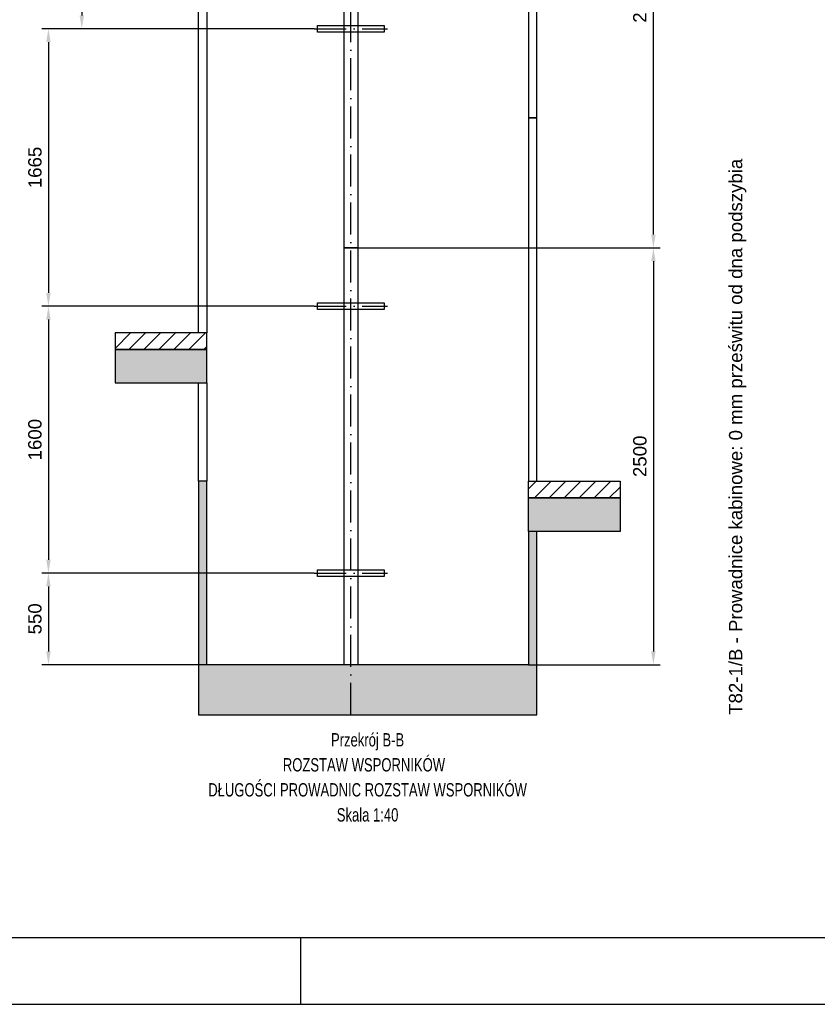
# Model space of a CAD drawing. Header units: millimetres. Extents: x 0 to 16800, y 0 to 11880.
# Tile 2 of 4: x 6713 to 11499, y 0 to 5906. Entities that reach past the tile are written whole.
import ezdxf
from ezdxf.enums import TextEntityAlignment as Align

# ---------------------------------------------------------------- set-up
doc = ezdxf.new("R2010")
doc.units = ezdxf.units.MM
doc.header["$LTSCALE"] = 16
doc.header["$PDSIZE"] = -3
doc.linetypes.add('ACAD_ISO10W100', pattern=[18, 12, -3, 0, -3])
for name, color, linetype in [('CONT_50', 5, 'Continuous'), ('CONT_70', 4, 'Continuous'), ('DASHD_25', 1, 'ACAD_ISO10W100'), ('DIM_35', 7, 'Continuous'), ('Guiderails', 30, 'Continuous'), ('HATCH_35', 2, 'Continuous'), ('SHEET', 1, 'Continuous'), ('TEXT_35', 2, 'Continuous')]:
    doc.layers.add(name, color=color, linetype=linetype)
doc.styles.add('Arial', font='arial.ttf')
doc.styles.add('Text0.7_Arial', font='arial.ttf', dxfattribs={"width": 0.7})
doc.dimstyles.new('KONE_mm', dxfattribs={"dimscale": 40, "dimtxt": 2, "dimasz": 2, "dimexe": 1, "dimexo": 0, "dimgap": 1, "dimtad": 1, "dimdec": 0, "dimrnd": 0.01, "dimzin": 0, "dimdsep": 46, "dimtxsty": 'Arial', "dimsah": 1, "dimcen": 0, "dimclrd": 256, "dimclre": 256, "dimclrt": 256, "dimadec": 1, "dimazin": 2, "dimtfac": 1, "dimtdec": 0, "dimtmove": 0, "dimatfit": 3, "dimfxl": 1, "dimtolj": 1, "dimtzin": 0, "dimarcsym": 0})

# ---------------------------------------------------------------- blocks, each defined once
blk = doc.blocks.new('Border')
at = {"layer": 'CONT_50', "linetype": 'Continuous'}
blk.add_line((210, 0), (210, 10), dxfattribs=at)
blk.add_lwpolyline([(410, 10), (410, 287), (10, 287), (10, 10)], close=True, dxfattribs=at)
at = {"layer": 'SHEET', "linetype": 'Continuous'}
blk.add_lwpolyline([(420, 0), (420, 297), (0, 297), (0, 0)], close=True, dxfattribs=at)
blk = doc.blocks.new('*D1118')
at = {"layer": 'Defpoints', "color": 0, "transparency": 16777216}
for p in [(8480.6, 6852), (7085.6, 5852), (8480.6, 5852)]:
    blk.add_point(p, dxfattribs=at)
at = {"layer": 'DIM_35', "lineweight": -2, "transparency": 16777216}
for p, q in [((8480.6, 6852), (7045.6, 6852)), ((7085.6, 6772), (7085.6, 5932)), ((8480.6, 5852), (7045.6, 5852))]:
    blk.add_line(p, q, dxfattribs=at)
at = {"layer": 'DIM_35', "transparency": 16777216}
for points in [[(7072.2, 6772), (7098.9, 6772), (7085.6, 6852)], [(7072.2, 5932), (7098.9, 5932), (7085.6, 5852)]]:
    blk.add_solid(points, dxfattribs=at)
at = {"layer": 'DIM_35', "transparency": 16777216, "insert": (7004.7, 6352), "char_height": 80, "attachment_point": 5, "rotation": 90, "style": 'Arial', "bg_fill": 3, "box_fill_scale": 1.1, "bg_fill_color": 256, "bg_fill_true_color": 13158600, "bg_fill_transparency": 0}
blk.add_mtext('\\A1;1000', dxfattribs=at)
blk = doc.blocks.new('_DotSmall')
at = {"color": 0, "linetype": 'ByBlock', "const_width": 0.5}
blk.add_lwpolyline([(-0.0625, 0, 1), (0.0625, 0, 1)], format="xyb", close=True, dxfattribs=at)
blk = doc.blocks.new('*D1119')
at = {"layer": 'Defpoints', "color": 0, "transparency": 16777216}
for p in [(8480.6, 5852), (6885.6, 4187), (8480.6, 4187)]:
    blk.add_point(p, dxfattribs=at)
at = {"layer": 'DIM_35', "lineweight": -2, "transparency": 16777216}
for p, q in [((8480.6, 5852), (6845.6, 5852)), ((6885.6, 5772), (6885.6, 4267)), ((8480.6, 4187), (6845.6, 4187))]:
    blk.add_line(p, q, dxfattribs=at)
at = {"layer": 'DIM_35', "transparency": 16777216}
for points in [[(6872.2, 5772), (6898.9, 5772), (6885.6, 5852)], [(6872.2, 4267), (6898.9, 4267), (6885.6, 4187)]]:
    blk.add_solid(points, dxfattribs=at)
at = {"layer": 'DIM_35', "transparency": 16777216, "insert": (6804.7, 5019.5), "char_height": 80, "attachment_point": 5, "rotation": 90, "style": 'Arial', "bg_fill": 3, "box_fill_scale": 1.1, "bg_fill_color": 256, "bg_fill_true_color": 13158600, "bg_fill_transparency": 0}
blk.add_mtext('\\A1;1665', dxfattribs=at)
blk = doc.blocks.new('*D1120')
at = {"layer": 'Defpoints', "color": 0, "transparency": 16777216}
for p in [(8480.6, 4187), (6885.6, 2587), (8480.6, 2587)]:
    blk.add_point(p, dxfattribs=at)
at = {"layer": 'DIM_35', "lineweight": -2, "transparency": 16777216}
for p, q in [((8480.6, 4187), (6845.6, 4187)), ((6885.6, 4107), (6885.6, 2667)), ((8480.6, 2587), (6845.6, 2587))]:
    blk.add_line(p, q, dxfattribs=at)
at = {"layer": 'DIM_35', "transparency": 16777216}
for points in [[(6872.2, 4107), (6898.9, 4107), (6885.6, 4187)], [(6872.2, 2667), (6898.9, 2667), (6885.6, 2587)]]:
    blk.add_solid(points, dxfattribs=at)
at = {"layer": 'DIM_35', "transparency": 16777216, "insert": (6804.7, 3387), "char_height": 80, "attachment_point": 5, "rotation": 90, "style": 'Arial', "bg_fill": 3, "box_fill_scale": 1.1, "bg_fill_color": 256, "bg_fill_true_color": 13158600, "bg_fill_transparency": 0}
blk.add_mtext('\\A1;1600', dxfattribs=at)
blk = doc.blocks.new('*D1121')
at = {"layer": 'Defpoints', "color": 0, "transparency": 16777216}
for p in [(8480.6, 2587), (6885.6, 2037), (7835.6, 2037)]:
    blk.add_point(p, dxfattribs=at)
at = {"layer": 'DIM_35', "lineweight": -2, "transparency": 16777216}
for p, q in [((8480.6, 2587), (6845.6, 2587)), ((6885.6, 2507), (6885.6, 2117)), ((7835.6, 2037), (6845.6, 2037))]:
    blk.add_line(p, q, dxfattribs=at)
at = {"layer": 'DIM_35', "transparency": 16777216}
for points in [[(6872.2, 2507), (6898.9, 2507), (6885.6, 2587)], [(6872.2, 2117), (6898.9, 2117), (6885.6, 2037)]]:
    blk.add_solid(points, dxfattribs=at)
at = {"layer": 'DIM_35', "transparency": 16777216, "insert": (6804.7, 2312), "char_height": 80, "attachment_point": 5, "rotation": 90, "style": 'Arial', "bg_fill": 3, "box_fill_scale": 1.1, "bg_fill_color": 256, "bg_fill_true_color": 13158600, "bg_fill_transparency": 0}
blk.add_mtext('\\A1;550', dxfattribs=at)
blk = doc.blocks.new('*D1123')
at = {"layer": 'Defpoints', "color": 0, "transparency": 16777216}
for p in [(8741.8, 7487), (10515.6, 7487), (8741.8, 4537)]:
    blk.add_point(p, dxfattribs=at)
at = {"layer": 'DIM_35', "lineweight": -2, "transparency": 16777216}
for p, q in [((8741.8, 7487), (10555.6, 7487)), ((10515.6, 4617), (10515.6, 7407)), ((8741.8, 4537), (10555.6, 4537))]:
    blk.add_line(p, q, dxfattribs=at)
at = {"layer": 'DIM_35', "transparency": 16777216}
for points in [[(10502.2, 7407), (10528.9, 7407), (10515.6, 7487)], [(10502.2, 4617), (10528.9, 4617), (10515.6, 4537)]]:
    blk.add_solid(points, dxfattribs=at)
at = {"layer": 'DIM_35', "transparency": 16777216, "insert": (10434.7, 6012), "char_height": 80, "attachment_point": 5, "rotation": 90, "style": 'Arial', "bg_fill": 3, "box_fill_scale": 1.1, "bg_fill_color": 256, "bg_fill_true_color": 13158600, "bg_fill_transparency": 0}
blk.add_mtext('\\A1;2950', dxfattribs=at)
blk = doc.blocks.new('*D1124')
at = {"layer": 'Defpoints', "color": 0, "transparency": 16777216}
for p in [(8741.8, 4537), (9765.6, 2037), (10515.6, 2037)]:
    blk.add_point(p, dxfattribs=at)
at = {"layer": 'DIM_35', "lineweight": -2, "transparency": 16777216}
for p, q in [((8741.8, 4537), (10555.6, 4537)), ((10515.6, 4457), (10515.6, 2117)), ((9765.6, 2037), (10555.6, 2037))]:
    blk.add_line(p, q, dxfattribs=at)
at = {"layer": 'DIM_35', "transparency": 16777216}
for points in [[(10502.2, 4457), (10528.9, 4457), (10515.6, 4537)], [(10502.2, 2117), (10528.9, 2117), (10515.6, 2037)]]:
    blk.add_solid(points, dxfattribs=at)
at = {"layer": 'DIM_35', "transparency": 16777216, "insert": (10434.7, 3287), "char_height": 80, "attachment_point": 5, "rotation": 90, "style": 'Arial', "bg_fill": 3, "box_fill_scale": 1.1, "bg_fill_color": 256, "bg_fill_true_color": 13158600, "bg_fill_transparency": 0}
blk.add_mtext('\\A1;2500', dxfattribs=at)

msp = doc.modelspace()

# ---------------------------------------------------------------- hatches: boundary and pattern name
at = {"layer": 'HATCH_35'}
h = msp.add_hatch(dxfattribs=at)
h.set_pattern_fill('AR-CONC', color=256, scale=2)
h.set_pattern_definition([(50, (8800.56, 4011.98), (364.37, -31.878), [38.1, -419.1]), (355, (8800.56, 4011.98), (-70.487, 382.114), [30.48, -335.281]), (100.4514, (8830.92, 4009.32), (293.882, 350.236), [32.38, -356.18]), (46.184, (8800.56, 4113.6), (542.158, -84.085), [57.15, -628.65]), (96.636, (8845.74, 4106.57), (474.81, 494.852), [48.57, -534.27]), (351.184, (8800.56, 4113.6), (474.81, 494.85), [45.72, -502.92]), (21, (8851.36, 4088.18), (303.229, -204.53), [38.1, -419.1]), (326, (8851.36, 4088.18), (123.604, 368.376), [30.48, -335.28]), (71.4514, (8876.63, 4071.14), (426.833, 163.846), [32.38, -356.18]), (37.5, (8800.56, 4011.98), (6.1772, 169.11), [0, -331.216, 0, -340.36, 0, -336.55]), (7.5, (8800.56, 4011.98), (133.6393, 200.361), [0, -194.056, 0, -323.596, 0, -128.27]), (327.5, (8687.27, 4011.98), (271.1812, -11.4575), [0, -127, 0, -396.24, 0, -525.78]), (317.5, (8636.47, 4011.98), (296.258, 50.853), [0, -165.1, 0, -263.144, 0, -373.38])])
h.paths.add_polyline_path([(9815.6, 1737), (9815.6, 2837), (9765.6, 2837), (9765.6, 2037), (7835.6, 2037), (7835.6, 3137), (7785.6, 3137), (7785.6, 1737)])
h.paths.add_polyline_path([(7835.6, 3727), (7835.6, 3927), (7285.6, 3927), (7285.6, 3727)])
h.paths.add_polyline_path([(7835.6, 6467), (7835.6, 6667), (7285.6, 6667), (7285.6, 6467)])
h.paths.add_polyline_path([(9765.6, 2837), (9765.6, 3037), (10315.6, 3037), (10315.6, 2837)])
h.paths.add_polyline_path([(7785.6, 10167), (7785.6, 10367), (9815.6, 10367), (9815.6, 10167)])
h = msp.add_hatch(dxfattribs=at)
h.set_pattern_fill('ANSI31', color=256, scale=20)
h.set_pattern_definition([(45, (8800.556, 4011.98), (-44.9013, 44.9013), [])])
h.paths.add_polyline_path([(7835.6, 3927), (7835.6, 4027), (7285.6, 4027), (7285.6, 3927)])
h.paths.add_polyline_path([(7835.6, 6667), (7835.6, 6767), (7285.6, 6767), (7285.6, 6667)])
h.paths.add_polyline_path([(9765.6, 3037), (9765.6, 3137), (10315.6, 3137), (10315.6, 3037)])

# ---------------------------------------------------------------- linework, layer by layer
at = {"layer": 'CONT_50'}
for points in [[(8500.6, 5872), (8900.6, 5872), (8900.6, 5832), (8500.6, 5832)], [(8500.6, 4207), (8900.6, 4207), (8900.6, 4167), (8500.6, 4167)], [(8500.6, 2607), (8900.6, 2607), (8900.6, 2567), (8500.6, 2567)]]:
    msp.add_lwpolyline(points, close=True, dxfattribs=at)
at = {"layer": 'CONT_70'}
for points in [[(9765.6, 5317), (9765.6, 5317), (9765.6, 5317), (9815.6, 5317), (9815.6, 6767), (9765.6, 6767)], [(7835.6, 4027), (7835.6, 4027), (7835.6, 4027), (7785.6, 4027), (7785.6, 6207), (7835.6, 6207), (7835.6, 6207), (7835.6, 6207)], [(9765.6, 3137), (9765.6, 3137), (9765.6, 3137), (9815.6, 3137), (9815.6, 5317), (9765.6, 5317), (9765.6, 5317), (9765.6, 5317)], [(7835.6, 3927), (7835.6, 4027), (7835.6, 4027), (7835.6, 4027), (7285.6, 4027), (7285.6, 3927)], [(7835.6, 3727), (7835.6, 3927), (7835.6, 3927), (7835.6, 3927), (7285.6, 3927), (7285.6, 3727)], [(7835.6, 3137), (7835.6, 3137), (7835.6, 3137), (7785.6, 3137), (7785.6, 3727), (7835.6, 3727)], [(9815.6, 1737), (9815.6, 2837), (9765.6, 2837), (9765.6, 2037), (7835.6, 2037), (7835.6, 3137), (7785.6, 3137), (7785.6, 1737)], [(9765.6, 3037), (9765.6, 3137), (9765.6, 3137), (9765.6, 3137), (10315.6, 3137), (10315.6, 3037)], [(9765.6, 2837), (9765.6, 3037), (9765.6, 3037), (9765.6, 3037), (10315.6, 3037), (10315.6, 2837)]]:
    msp.add_lwpolyline(points, close=True, dxfattribs=at)
at = {"layer": 'DASHD_25'}
for p, q in [((8700.6, 1737), (8700.6, 10367)), ((8480.6, 5852), (8920.6, 5852)), ((8480.6, 4187), (8920.6, 4187)), ((8480.6, 2587), (8920.6, 2587))]:
    msp.add_line(p, q, dxfattribs=at)
at = {"layer": 'Guiderails'}
for points in [[(8741.8, 4537), (8659.3, 4537), (8659.3, 7487), (8741.8, 7487)], [(8741.8, 2037), (8659.3, 2037), (8659.3, 4537), (8741.8, 4537)]]:
    msp.add_lwpolyline(points, close=True, dxfattribs=at)

# ---------------------------------------------------------------- block references
at = {"layer": 'SHEET', "xscale": 40, "yscale": 40, "zscale": 40}
msp.add_blockref('Border', (0, 0), dxfattribs=at)

# ---------------------------------------------------------------- texts
at = {"layer": 'TEXT_35', "style": 'Text0.7_Arial'}
msp.add_text('T82-1/B - Prowadnice kabinowe: 0 mm prześwitu od dna podszybia', height=80, rotation=90, dxfattribs=at).set_placement((11073, 1736.5), align=Align.BOTTOM_LEFT)
at = {"layer": 'TEXT_35', "style": 'Text0.7_Arial', "width": 0.7}
for s, p in [('Przekrój B-B', (8800.6, 1586.5)), ('ROZSTAW WSPORNIKÓW  ', (8800.6, 1436.5)), ('DŁUGOŚCI PROWADNIC ROZSTAW WSPORNIKÓW', (8800.6, 1286.5)), ('Skala 1:40', (8800.6, 1136.5))]:
    msp.add_text(s, height=80, dxfattribs=at).set_placement(p, align=Align.MIDDLE_CENTER)

# ---------------------------------------------------------------- next in the draw order: dimensions: what is measured, and where the dimension line sits
at = {"layer": 'DIM_35'}
for base, p1, p2, picture, middle in [((10515.6, 7487), (8741.8, 4537), (8741.8, 7487), '*D1123', (10434.7, 6012)), ((7085.6, 5852), (8480.6, 6852), (8480.6, 5852), '*D1118', (7004.7, 6352))]:
    dim = msp.add_linear_dim(base=base, p1=p1, p2=p2, angle=90, dimstyle='KONE_mm', override={"dimldrblk": 'DotSmall', "dimtfill": 1}, dxfattribs=at)
    dim.commit()
    dim.dimension.update_dxf_attribs({"geometry": picture, "text_midpoint": middle})

# ---------------------------------------------------------------- next in the draw order: dimensions: what is measured, and where the dimension line sits
for base, p1, p2, override, picture, middle in [((6885.6, 4187), (8480.6, 5852), (8480.6, 4187), {"dimtix": 1, "dimldrblk": 'DotSmall', "dimtfill": 1}, '*D1119', (6804.7, 5019.5)), ((10515.6, 2037), (8741.8, 4537), (9765.6, 2037), {"dimldrblk": 'DotSmall', "dimtfill": 1}, '*D1124', (10434.7, 3287))]:
    dim = msp.add_linear_dim(base=base, p1=p1, p2=p2, angle=90, dimstyle='KONE_mm', override=override, dxfattribs=at)
    dim.commit()
    dim.dimension.update_dxf_attribs({"geometry": picture, "text_midpoint": middle})

# ---------------------------------------------------------------- next in the draw order: dimensions: what is measured, and where the dimension line sits
dim = msp.add_linear_dim(base=(6885.6, 2587), p1=(8480.6, 4187), p2=(8480.6, 2587), angle=90, dimstyle='KONE_mm', override={"dimtix": 1, "dimldrblk": 'DotSmall', "dimtfill": 1}, dxfattribs=at)
dim.commit()
dim.dimension.update_dxf_attribs({"geometry": '*D1120', "text_midpoint": (6804.7, 3387)})

# ---------------------------------------------------------------- next in the draw order: dimensions: what is measured, and where the dimension line sits
dim = msp.add_linear_dim(base=(6885.6, 2037), p1=(8480.6, 2587), p2=(7835.6, 2037), angle=90, dimstyle='KONE_mm', override={"dimldrblk": 'DotSmall', "dimtfill": 1}, dxfattribs=at)
dim.commit()
dim.dimension.update_dxf_attribs({"geometry": '*D1121', "text_midpoint": (6804.7, 2312)})

doc.saveas('drawing.dxf')
